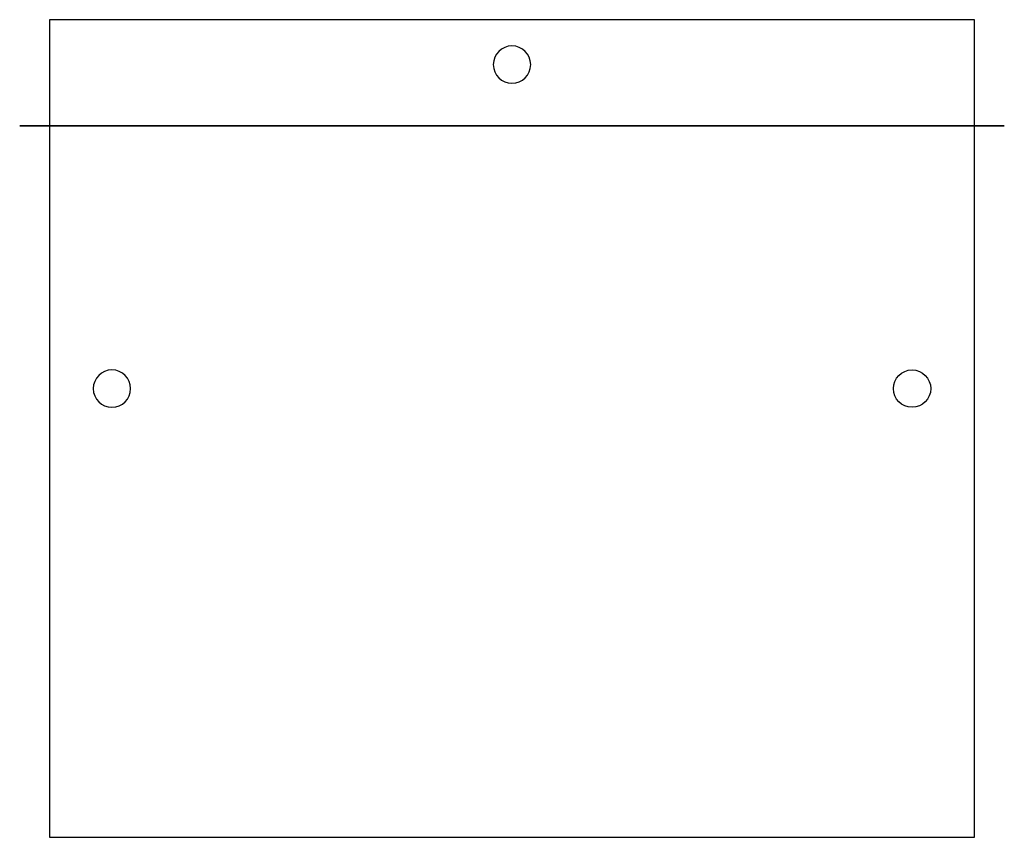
# Model space of a CAD drawing. Header units: millimetres. Extents: x 165 to 560, y -285 to 43.
import ezdxf

# ---------------------------------------------------------------- set-up
doc = ezdxf.new("R2010")
doc.units = ezdxf.units.MM
doc.layers.add('Feve Desk Large', color=7, linetype='Continuous', true_color=0x000000)

msp = doc.modelspace()

# ---------------------------------------------------------------- linework, layer by layer
at = {"layer": 'Feve Desk Large'}
msp.add_lwpolyline([(176.5, -285.37), (547.5, -285.37), (547.5, 42.63), (176.5, 42.63)], close=True, dxfattribs=at)
at = {"layer": 'Feve Desk Large', "extrusion": (0, 1, 0)}
for points in [[(-164.5, 581), (-559.5, 581), (-559.5, 675), (-164.5, 675)], [(-164.5, 581), (-559.5, 581), (-559.5, 675), (-164.5, 675)], [(-176.5, 593), (-547.5, 593), (-547.5, 663), (-176.5, 663)]]:
    msp.add_lwpolyline(points, close=True, dxfattribs=at)
msp.add_lwpolyline([(-542.5, 590), (-181.5, 590, -0.414214), (-176.5, 585), (-176.5, 581), (-547.5, 581), (-547.5, 585, -0.414214)], format="xyb", close=True, dxfattribs=at)
at = {"layer": 'Feve Desk Large', "extrusion": (0, 0, -1)}
for centre in [(-362, 24.63, -675), (-201.5, -105.37, -675)]:
    msp.add_circle(centre, 7.5, dxfattribs=at)
at = {"layer": 'Feve Desk Large'}
msp.add_circle((522.5, -105.37, 675), 7.5, dxfattribs=at)

doc.saveas('drawing.dxf')
